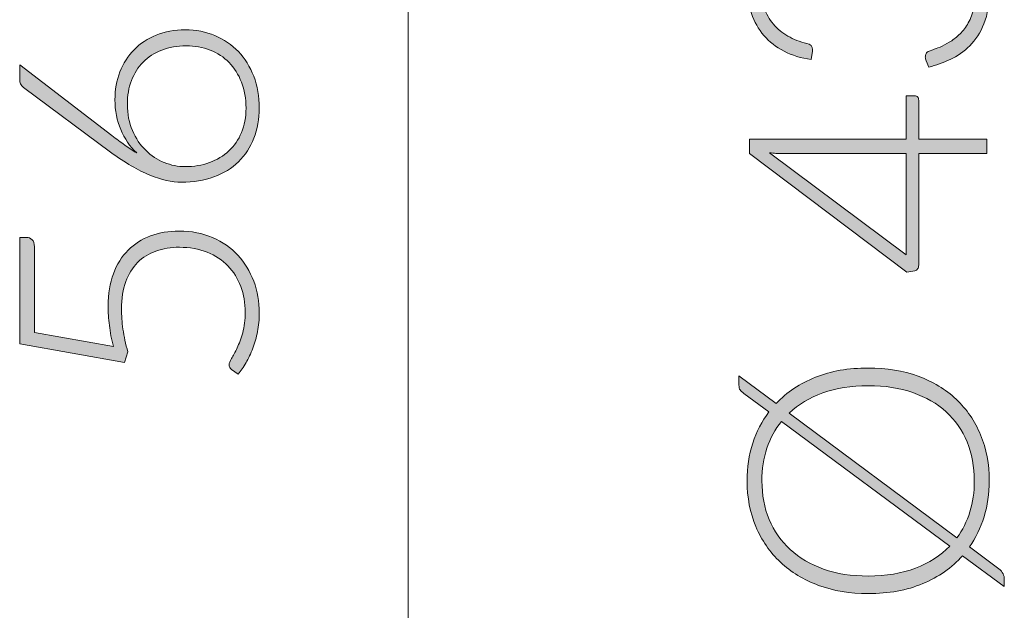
# Model space of a CAD drawing. Header units: inches. Extents: x 14 to 157, y -245 to -15.
# Tile 1 of 19: x 16.38 to 31.97, y -234.49 to -225.13. Entities that reach past the tile are written whole.
import ezdxf

# ---------------------------------------------------------------- set-up
doc = ezdxf.new("R2010")
doc.units = ezdxf.units.IN
doc.header["$MEASUREMENT"] = 0
doc.layers.add('Capa 1', color=7, linetype='Continuous')

# ---------------------------------------------------------------- blocks, each defined once
blk = doc.blocks.new('block 3')
at = {"layer": 'Capa 1'}
h = blk.add_hatch(color=250, dxfattribs=at)
h.dxf.hatch_style = 2
edge = h.paths.add_edge_path()
edge.add_spline(control_points=[(27.895, -224.604), (27.895, -224.461), (27.915, -224.326), (27.955, -224.199), (27.995, -224.071), (28.054, -223.959), (28.134, -223.863), (28.213, -223.767), (28.312, -223.69), (28.431, -223.634), (28.549, -223.578), (28.686, -223.549), (28.841, -223.549), (28.963, -223.549), (29.073, -223.568), (29.171, -223.606), (29.27, -223.645), (29.355, -223.696), (29.43, -223.762), (29.504, -223.829), (29.566, -223.907), (29.616, -223.997), (29.667, -224.087), (29.705, -224.185), (29.732, -224.292), (29.783, -224.016), (29.889, -223.808), (30.051, -223.667), (30.213, -223.527), (30.415, -223.456), (30.657, -223.456), (30.81, -223.456), (30.953, -223.487), (31.084, -223.549), (31.216, -223.611), (31.33, -223.696), (31.425, -223.804), (31.52, -223.911), (31.595, -224.039), (31.649, -224.185), (31.703, -224.332), (31.73, -224.491), (31.73, -224.662), (31.73, -224.876), (31.701, -225.054), (31.644, -225.196), (31.586, -225.338), (31.512, -225.455), (31.42, -225.547), (31.328, -225.639), (31.225, -225.711), (31.111, -225.762), (30.997, -225.813), (30.884, -225.854), (30.771, -225.887), (30.771, -225.887), (30.728, -225.786), (30.728, -225.786), (30.719, -225.765), (30.715, -225.744), (30.715, -225.725), (30.715, -225.705), (30.719, -225.687), (30.728, -225.669), (30.737, -225.652), (30.754, -225.638), (30.778, -225.63), (30.778, -225.63), (30.832, -225.611), (30.832, -225.611), (30.863, -225.6), (30.903, -225.586), (30.949, -225.566), (30.996, -225.546), (31.045, -225.521), (31.095, -225.49), (31.145, -225.459), (31.196, -225.421), (31.246, -225.375), (31.297, -225.329), (31.341, -225.273), (31.381, -225.207), (31.421, -225.14), (31.453, -225.063), (31.478, -224.974), (31.503, -224.884), (31.515, -224.781), (31.515, -224.665), (31.515, -224.506), (31.489, -224.367), (31.435, -224.247), (31.382, -224.128), (31.315, -224.028), (31.233, -223.948), (31.151, -223.868), (31.059, -223.808), (30.957, -223.768), (30.856, -223.728), (30.757, -223.708), (30.662, -223.708), (30.547, -223.708), (30.44, -223.727), (30.341, -223.762), (30.242, -223.799), (30.157, -223.86), (30.085, -223.944), (30.014, -224.029), (29.958, -224.141), (29.916, -224.279), (29.874, -224.418), (29.853, -224.589), (29.853, -224.792), (29.853, -224.792), (29.671, -224.792), (29.671, -224.792), (29.667, -224.63), (29.646, -224.487), (29.606, -224.363), (29.566, -224.239), (29.512, -224.136), (29.443, -224.052), (29.374, -223.97), (29.292, -223.907), (29.196, -223.864), (29.101, -223.822), (28.996, -223.801), (28.881, -223.801), (28.749, -223.801), (28.634, -223.823), (28.537, -223.867), (28.44, -223.911), (28.359, -223.97), (28.296, -224.045), (28.232, -224.119), (28.185, -224.205), (28.155, -224.305), (28.125, -224.403), (28.11, -224.507), (28.11, -224.615), (28.11, -224.733), (28.128, -224.841), (28.163, -224.941), (28.198, -225.039), (28.248, -225.127), (28.311, -225.202), (28.375, -225.279), (28.451, -225.342), (28.541, -225.393), (28.63, -225.445), (28.729, -225.483), (28.839, -225.508), (28.901, -225.521), (28.932, -225.555), (28.932, -225.606), (28.932, -225.618), (28.931, -225.628), (28.929, -225.634), (28.929, -225.634), (28.908, -225.765), (28.908, -225.765), (28.747, -225.741), (28.604, -225.697), (28.479, -225.632), (28.353, -225.567), (28.247, -225.484), (28.161, -225.383), (28.074, -225.282), (28.008, -225.166), (27.963, -225.033), (27.918, -224.901), (27.895, -224.757), (27.895, -224.604)], knot_values=[0, 0, 0, 0, 1, 1, 1, 2, 2, 2, 3, 3, 3, 4, 4, 4, 5, 5, 5, 6, 6, 6, 7, 7, 7, 8, 8, 8, 9, 9, 9, 10, 10, 10, 11, 11, 11, 12, 12, 12, 13, 13, 13, 14, 14, 14, 15, 15, 15, 16, 16, 16, 17, 17, 17, 18, 18, 18, 19, 19, 19, 20, 20, 20, 21, 21, 21, 22, 22, 22, 23, 23, 23, 24, 24, 24, 25, 25, 25, 26, 26, 26, 27, 27, 27, 28, 28, 28, 29, 29, 29, 30, 30, 30, 31, 31, 31, 32, 32, 32, 33, 33, 33, 34, 34, 34, 35, 35, 35, 36, 36, 36, 37, 37, 37, 38, 38, 38, 39, 39, 39, 40, 40, 40, 41, 41, 41, 42, 42, 42, 43, 43, 43, 44, 44, 44, 45, 45, 45, 46, 46, 46, 47, 47, 47, 48, 48, 48, 49, 49, 49, 50, 50, 50, 51, 51, 51, 52, 52, 52, 53, 53, 53, 54, 54, 54, 55, 55, 55, 56, 56, 56, 57, 57, 57, 57], degree=3, periodic=1)
h = blk.add_hatch(color=250, dxfattribs=at)
h.dxf.hatch_style = 2
edge = h.paths.add_edge_path()
edge.add_spline(control_points=[(30.41, -227.026), (30.41, -227.026), (30.41, -226.339), (30.41, -226.339), (30.41, -226.339), (30.548, -226.339), (30.548, -226.339), (30.567, -226.339), (30.583, -226.345), (30.594, -226.357), (30.606, -226.368), (30.611, -226.386), (30.611, -226.411), (30.611, -226.411), (30.611, -227.026), (30.611, -227.026), (30.611, -227.026), (31.687, -227.026), (31.687, -227.026), (31.687, -227.026), (31.687, -227.253), (31.687, -227.253), (31.687, -227.253), (30.611, -227.253), (30.611, -227.253), (30.611, -227.253), (30.611, -229.021), (30.611, -229.021), (30.611, -229.047), (30.606, -229.068), (30.594, -229.082), (30.583, -229.096), (30.567, -229.106), (30.548, -229.111), (30.548, -229.111), (30.423, -229.135), (30.423, -229.135), (30.423, -229.135), (27.932, -227.251), (27.932, -227.251), (27.932, -227.251), (27.932, -227.026), (27.932, -227.026), (27.932, -227.026), (30.41, -227.026), (30.41, -227.026)], knot_values=[0, 0, 0, 0, 1, 1, 1, 2, 2, 2, 3, 3, 3, 4, 4, 4, 5, 5, 5, 6, 6, 6, 7, 7, 7, 8, 8, 8, 9, 9, 9, 10, 10, 10, 11, 11, 11, 12, 12, 12, 13, 13, 13, 14, 14, 14, 15, 15, 15, 15], degree=3, periodic=1)
edge = h.paths.add_edge_path()
edge.add_spline(control_points=[(28.446, -227.253), (28.417, -227.253), (28.385, -227.252), (28.351, -227.251), (28.318, -227.249), (28.283, -227.245), (28.248, -227.24), (28.248, -227.24), (30.41, -228.859), (30.41, -228.859), (30.41, -228.859), (30.41, -227.253), (30.41, -227.253), (30.41, -227.253), (28.446, -227.253), (28.446, -227.253)], knot_values=[0, 0, 0, 0, 1, 1, 1, 2, 2, 2, 3, 3, 3, 4, 4, 4, 5, 5, 5, 5], degree=3, periodic=1)
h = blk.add_hatch(color=250, dxfattribs=at)
h.dxf.hatch_style = 2
edge = h.paths.add_edge_path()
edge.add_spline(control_points=[(29.811, -230.651), (30.101, -230.651), (30.364, -230.694), (30.6, -230.78), (30.835, -230.867), (31.037, -230.989), (31.204, -231.146), (31.371, -231.303), (31.5, -231.491), (31.59, -231.71), (31.681, -231.929), (31.727, -232.173), (31.727, -232.439), (31.727, -232.642), (31.7, -232.832), (31.646, -233.008), (31.592, -233.183), (31.515, -233.343), (31.414, -233.486), (31.414, -233.486), (31.881, -233.833), (31.881, -233.833), (31.911, -233.856), (31.932, -233.881), (31.946, -233.91), (31.959, -233.938), (31.966, -233.967), (31.966, -233.997), (31.966, -233.997), (31.966, -234.114), (31.966, -234.114), (31.966, -234.114), (31.306, -233.624), (31.306, -233.624), (31.136, -233.814), (30.926, -233.962), (30.674, -234.067), (30.422, -234.172), (30.135, -234.225), (29.811, -234.225), (29.523, -234.225), (29.261, -234.181), (29.026, -234.094), (28.79, -234.006), (28.588, -233.884), (28.421, -233.727), (28.255, -233.57), (28.125, -233.382), (28.033, -233.163), (27.941, -232.944), (27.895, -232.702), (27.895, -232.439), (27.895, -232.226), (27.925, -232.026), (27.984, -231.843), (28.043, -231.659), (28.129, -231.494), (28.24, -231.347), (28.24, -231.347), (27.845, -231.053), (27.845, -231.053), (27.817, -231.032), (27.796, -231.014), (27.784, -230.998), (27.772, -230.982), (27.766, -230.956), (27.766, -230.921), (27.766, -230.921), (27.766, -230.775), (27.766, -230.775), (27.766, -230.775), (28.354, -231.212), (28.354, -231.212), (28.523, -231.034), (28.731, -230.896), (28.977, -230.797), (29.222, -230.699), (29.5, -230.651), (29.811, -230.651)], knot_values=[0, 0, 0, 0, 1, 1, 1, 2, 2, 2, 3, 3, 3, 4, 4, 4, 5, 5, 5, 6, 6, 6, 7, 7, 7, 8, 8, 8, 9, 9, 9, 10, 10, 10, 11, 11, 11, 12, 12, 12, 13, 13, 13, 14, 14, 14, 15, 15, 15, 16, 16, 16, 17, 17, 17, 18, 18, 18, 19, 19, 19, 20, 20, 20, 21, 21, 21, 22, 22, 22, 23, 23, 23, 24, 24, 24, 25, 25, 25, 26, 26, 26, 26], degree=3, periodic=1)
edge = h.paths.add_edge_path()
edge.add_spline(control_points=[(29.811, -233.947), (30.094, -233.947), (30.343, -233.905), (30.56, -233.822), (30.776, -233.739), (30.957, -233.622), (31.102, -233.473), (31.102, -233.473), (28.439, -231.496), (28.439, -231.496), (28.338, -231.621), (28.261, -231.763), (28.208, -231.921), (28.155, -232.079), (28.129, -232.252), (28.129, -232.439), (28.129, -232.662), (28.167, -232.865), (28.244, -233.05), (28.321, -233.234), (28.432, -233.394), (28.576, -233.526), (28.721, -233.66), (28.898, -233.764), (29.106, -233.837), (29.315, -233.91), (29.55, -233.947), (29.811, -233.947)], knot_values=[0, 0, 0, 0, 1, 1, 1, 2, 2, 2, 3, 3, 3, 4, 4, 4, 5, 5, 5, 6, 6, 6, 7, 7, 7, 8, 8, 8, 9, 9, 9, 9], degree=3, periodic=1)
edge = h.paths.add_edge_path()
edge.add_spline(control_points=[(29.811, -230.931), (29.543, -230.931), (29.303, -230.97), (29.093, -231.045), (28.883, -231.121), (28.706, -231.228), (28.561, -231.366), (28.561, -231.366), (31.216, -233.34), (31.216, -233.34), (31.306, -233.218), (31.374, -233.081), (31.421, -232.93), (31.468, -232.78), (31.491, -232.616), (31.491, -232.439), (31.491, -232.213), (31.453, -232.007), (31.377, -231.822), (31.301, -231.636), (31.191, -231.477), (31.046, -231.346), (30.901, -231.214), (30.725, -231.112), (30.517, -231.04), (30.31, -230.967), (30.075, -230.931), (29.811, -230.931)], knot_values=[0, 0, 0, 0, 1, 1, 1, 2, 2, 2, 3, 3, 3, 4, 4, 4, 5, 5, 5, 6, 6, 6, 7, 7, 7, 8, 8, 8, 9, 9, 9, 9], degree=3, periodic=1)
at = {"layer": 'Capa 1', "lineweight": 0}
for points, knots in [([(27.895, -224.604), (27.895, -224.461), (27.915, -224.326), (27.955, -224.199), (27.995, -224.071), (28.054, -223.959), (28.134, -223.863), (28.213, -223.767), (28.312, -223.69), (28.431, -223.634), (28.549, -223.578), (28.686, -223.549), (28.841, -223.549), (28.963, -223.549), (29.073, -223.568), (29.171, -223.606), (29.27, -223.645), (29.355, -223.696), (29.43, -223.762), (29.504, -223.829), (29.566, -223.907), (29.616, -223.997), (29.667, -224.087), (29.705, -224.185), (29.732, -224.292), (29.783, -224.016), (29.889, -223.808), (30.051, -223.667), (30.213, -223.527), (30.415, -223.456), (30.657, -223.456), (30.81, -223.456), (30.953, -223.487), (31.084, -223.549), (31.216, -223.611), (31.33, -223.696), (31.425, -223.804), (31.52, -223.911), (31.595, -224.039), (31.649, -224.185), (31.703, -224.332), (31.73, -224.491), (31.73, -224.662), (31.73, -224.876), (31.701, -225.054), (31.644, -225.196), (31.586, -225.338), (31.512, -225.455), (31.42, -225.547), (31.328, -225.639), (31.225, -225.711), (31.111, -225.762), (30.997, -225.813), (30.884, -225.854), (30.771, -225.887), (30.771, -225.887), (30.728, -225.786), (30.728, -225.786), (30.719, -225.765), (30.715, -225.744), (30.715, -225.725), (30.715, -225.705), (30.719, -225.687), (30.728, -225.669), (30.737, -225.652), (30.754, -225.638), (30.778, -225.63), (30.778, -225.63), (30.832, -225.611), (30.832, -225.611), (30.863, -225.6), (30.903, -225.586), (30.949, -225.566), (30.996, -225.546), (31.045, -225.521), (31.095, -225.49), (31.145, -225.459), (31.196, -225.421), (31.246, -225.375), (31.297, -225.329), (31.341, -225.273), (31.381, -225.207), (31.421, -225.14), (31.453, -225.063), (31.478, -224.974), (31.503, -224.884), (31.515, -224.781), (31.515, -224.665), (31.515, -224.506), (31.489, -224.367), (31.435, -224.247), (31.382, -224.128), (31.315, -224.028), (31.233, -223.948), (31.151, -223.868), (31.059, -223.808), (30.957, -223.768), (30.856, -223.728), (30.757, -223.708), (30.662, -223.708), (30.547, -223.708), (30.44, -223.727), (30.341, -223.762), (30.242, -223.799), (30.157, -223.86), (30.085, -223.944), (30.014, -224.029), (29.958, -224.141), (29.916, -224.279), (29.874, -224.418), (29.853, -224.589), (29.853, -224.792), (29.853, -224.792), (29.671, -224.792), (29.671, -224.792), (29.667, -224.63), (29.646, -224.487), (29.606, -224.363), (29.566, -224.239), (29.512, -224.136), (29.443, -224.052), (29.374, -223.97), (29.292, -223.907), (29.196, -223.864), (29.101, -223.822), (28.996, -223.801), (28.881, -223.801), (28.749, -223.801), (28.634, -223.823), (28.537, -223.867), (28.44, -223.911), (28.359, -223.97), (28.296, -224.045), (28.232, -224.119), (28.185, -224.205), (28.155, -224.305), (28.125, -224.403), (28.11, -224.507), (28.11, -224.615), (28.11, -224.733), (28.128, -224.841), (28.163, -224.941), (28.198, -225.039), (28.248, -225.127), (28.311, -225.202), (28.375, -225.279), (28.451, -225.342), (28.541, -225.393), (28.63, -225.445), (28.729, -225.483), (28.839, -225.508), (28.901, -225.521), (28.932, -225.555), (28.932, -225.606), (28.932, -225.618), (28.931, -225.628), (28.929, -225.634), (28.929, -225.634), (28.908, -225.765), (28.908, -225.765), (28.747, -225.741), (28.604, -225.697), (28.479, -225.632), (28.353, -225.567), (28.247, -225.484), (28.161, -225.383), (28.074, -225.282), (28.008, -225.166), (27.963, -225.033), (27.918, -224.901), (27.895, -224.757), (27.895, -224.604)], [0, 0, 0, 0, 1, 1, 1, 2, 2, 2, 3, 3, 3, 4, 4, 4, 5, 5, 5, 6, 6, 6, 7, 7, 7, 8, 8, 8, 9, 9, 9, 10, 10, 10, 11, 11, 11, 12, 12, 12, 13, 13, 13, 14, 14, 14, 15, 15, 15, 16, 16, 16, 17, 17, 17, 18, 18, 18, 19, 19, 19, 20, 20, 20, 21, 21, 21, 22, 22, 22, 23, 23, 23, 24, 24, 24, 25, 25, 25, 26, 26, 26, 27, 27, 27, 28, 28, 28, 29, 29, 29, 30, 30, 30, 31, 31, 31, 32, 32, 32, 33, 33, 33, 34, 34, 34, 35, 35, 35, 36, 36, 36, 37, 37, 37, 38, 38, 38, 39, 39, 39, 40, 40, 40, 41, 41, 41, 42, 42, 42, 43, 43, 43, 44, 44, 44, 45, 45, 45, 46, 46, 46, 47, 47, 47, 48, 48, 48, 49, 49, 49, 50, 50, 50, 51, 51, 51, 52, 52, 52, 53, 53, 53, 54, 54, 54, 55, 55, 55, 56, 56, 56, 57, 57, 57, 57]), ([(30.41, -227.026), (30.41, -227.026), (30.41, -226.339), (30.41, -226.339), (30.41, -226.339), (30.548, -226.339), (30.548, -226.339), (30.567, -226.339), (30.583, -226.345), (30.594, -226.357), (30.606, -226.368), (30.611, -226.386), (30.611, -226.411), (30.611, -226.411), (30.611, -227.026), (30.611, -227.026), (30.611, -227.026), (31.687, -227.026), (31.687, -227.026), (31.687, -227.026), (31.687, -227.253), (31.687, -227.253), (31.687, -227.253), (30.611, -227.253), (30.611, -227.253), (30.611, -227.253), (30.611, -229.021), (30.611, -229.021), (30.611, -229.047), (30.606, -229.068), (30.594, -229.082), (30.583, -229.096), (30.567, -229.106), (30.548, -229.111), (30.548, -229.111), (30.423, -229.135), (30.423, -229.135), (30.423, -229.135), (27.932, -227.251), (27.932, -227.251), (27.932, -227.251), (27.932, -227.026), (27.932, -227.026), (27.932, -227.026), (30.41, -227.026), (30.41, -227.026)], [0, 0, 0, 0, 1, 1, 1, 2, 2, 2, 3, 3, 3, 4, 4, 4, 5, 5, 5, 6, 6, 6, 7, 7, 7, 8, 8, 8, 9, 9, 9, 10, 10, 10, 11, 11, 11, 12, 12, 12, 13, 13, 13, 14, 14, 14, 15, 15, 15, 15]), ([(28.446, -227.253), (28.417, -227.253), (28.385, -227.252), (28.351, -227.251), (28.318, -227.249), (28.283, -227.245), (28.248, -227.24), (28.248, -227.24), (30.41, -228.859), (30.41, -228.859), (30.41, -228.859), (30.41, -227.253), (30.41, -227.253), (30.41, -227.253), (28.446, -227.253), (28.446, -227.253)], [0, 0, 0, 0, 1, 1, 1, 2, 2, 2, 3, 3, 3, 4, 4, 4, 5, 5, 5, 5]), ([(29.811, -230.651), (30.101, -230.651), (30.364, -230.694), (30.6, -230.78), (30.835, -230.867), (31.037, -230.989), (31.204, -231.146), (31.371, -231.303), (31.5, -231.491), (31.59, -231.71), (31.681, -231.929), (31.727, -232.173), (31.727, -232.439), (31.727, -232.642), (31.7, -232.832), (31.646, -233.008), (31.592, -233.183), (31.515, -233.343), (31.414, -233.486), (31.414, -233.486), (31.881, -233.833), (31.881, -233.833), (31.911, -233.856), (31.932, -233.881), (31.946, -233.91), (31.959, -233.938), (31.966, -233.967), (31.966, -233.997), (31.966, -233.997), (31.966, -234.114), (31.966, -234.114), (31.966, -234.114), (31.306, -233.624), (31.306, -233.624), (31.136, -233.814), (30.926, -233.962), (30.674, -234.067), (30.422, -234.172), (30.135, -234.225), (29.811, -234.225), (29.523, -234.225), (29.261, -234.181), (29.026, -234.094), (28.79, -234.006), (28.588, -233.884), (28.421, -233.727), (28.255, -233.57), (28.125, -233.382), (28.033, -233.163), (27.941, -232.944), (27.895, -232.702), (27.895, -232.439), (27.895, -232.226), (27.925, -232.026), (27.984, -231.843), (28.043, -231.659), (28.129, -231.494), (28.24, -231.347), (28.24, -231.347), (27.845, -231.053), (27.845, -231.053), (27.817, -231.032), (27.796, -231.014), (27.784, -230.998), (27.772, -230.982), (27.766, -230.956), (27.766, -230.921), (27.766, -230.921), (27.766, -230.775), (27.766, -230.775), (27.766, -230.775), (28.354, -231.212), (28.354, -231.212), (28.523, -231.034), (28.731, -230.896), (28.977, -230.797), (29.222, -230.699), (29.5, -230.651), (29.811, -230.651)], [0, 0, 0, 0, 1, 1, 1, 2, 2, 2, 3, 3, 3, 4, 4, 4, 5, 5, 5, 6, 6, 6, 7, 7, 7, 8, 8, 8, 9, 9, 9, 10, 10, 10, 11, 11, 11, 12, 12, 12, 13, 13, 13, 14, 14, 14, 15, 15, 15, 16, 16, 16, 17, 17, 17, 18, 18, 18, 19, 19, 19, 20, 20, 20, 21, 21, 21, 22, 22, 22, 23, 23, 23, 24, 24, 24, 25, 25, 25, 26, 26, 26, 26]), ([(29.811, -230.931), (29.543, -230.931), (29.303, -230.97), (29.093, -231.045), (28.883, -231.121), (28.706, -231.228), (28.561, -231.366), (28.561, -231.366), (31.216, -233.34), (31.216, -233.34), (31.306, -233.218), (31.374, -233.081), (31.421, -232.93), (31.468, -232.78), (31.491, -232.616), (31.491, -232.439), (31.491, -232.213), (31.453, -232.007), (31.377, -231.822), (31.301, -231.636), (31.191, -231.477), (31.046, -231.346), (30.901, -231.214), (30.725, -231.112), (30.517, -231.04), (30.31, -230.967), (30.075, -230.931), (29.811, -230.931)], [0, 0, 0, 0, 1, 1, 1, 2, 2, 2, 3, 3, 3, 4, 4, 4, 5, 5, 5, 6, 6, 6, 7, 7, 7, 8, 8, 8, 9, 9, 9, 9]), ([(29.811, -233.947), (30.094, -233.947), (30.343, -233.905), (30.56, -233.822), (30.776, -233.739), (30.957, -233.622), (31.102, -233.473), (31.102, -233.473), (28.439, -231.496), (28.439, -231.496), (28.338, -231.621), (28.261, -231.763), (28.208, -231.921), (28.155, -232.079), (28.129, -232.252), (28.129, -232.439), (28.129, -232.662), (28.167, -232.865), (28.244, -233.05), (28.321, -233.234), (28.432, -233.394), (28.576, -233.526), (28.721, -233.66), (28.898, -233.764), (29.106, -233.837), (29.315, -233.91), (29.55, -233.947), (29.811, -233.947)], [0, 0, 0, 0, 1, 1, 1, 2, 2, 2, 3, 3, 3, 4, 4, 4, 5, 5, 5, 6, 6, 6, 7, 7, 7, 8, 8, 8, 9, 9, 9, 9])]:
    blk.add_open_spline(points, degree=3, knots=knots, dxfattribs=at)
blk = doc.blocks.new('block 4')
at = {"layer": 'Capa 1'}
h = blk.add_hatch(color=250, dxfattribs=at)
h.dxf.hatch_style = 2
edge = h.paths.add_edge_path()
edge.add_spline(control_points=[(17.89, -226.404), (17.89, -226.243), (17.916, -226.095), (17.969, -225.959), (18.022, -225.823), (18.097, -225.705), (18.193, -225.608), (18.289, -225.51), (18.406, -225.433), (18.543, -225.377), (18.68, -225.322), (18.833, -225.293), (19.002, -225.293), (19.172, -225.293), (19.328, -225.324), (19.472, -225.385), (19.615, -225.446), (19.738, -225.53), (19.843, -225.639), (19.947, -225.748), (20.028, -225.878), (20.086, -226.03), (20.145, -226.182), (20.174, -226.349), (20.174, -226.531), (20.174, -226.706), (20.146, -226.866), (20.089, -227.01), (20.033, -227.156), (19.951, -227.28), (19.845, -227.383), (19.739, -227.487), (19.61, -227.566), (19.457, -227.623), (19.304, -227.679), (19.132, -227.708), (18.939, -227.708), (18.792, -227.708), (18.627, -227.671), (18.442, -227.596), (18.258, -227.522), (18.051, -227.4), (17.821, -227.23), (17.821, -227.23), (16.443, -226.208), (16.443, -226.208), (16.402, -226.177), (16.382, -226.133), (16.382, -226.073), (16.382, -226.073), (16.382, -225.85), (16.382, -225.85), (16.382, -225.85), (17.842, -226.968), (17.842, -226.968), (17.914, -227.023), (17.982, -227.073), (18.046, -227.119), (18.109, -227.165), (18.172, -227.207), (18.234, -227.244), (18.126, -227.139), (18.042, -227.016), (17.981, -226.873), (17.92, -226.73), (17.89, -226.574), (17.89, -226.404)], knot_values=[0, 0, 0, 0, 1, 1, 1, 2, 2, 2, 3, 3, 3, 4, 4, 4, 5, 5, 5, 6, 6, 6, 7, 7, 7, 8, 8, 8, 9, 9, 9, 10, 10, 10, 11, 11, 11, 12, 12, 12, 13, 13, 13, 14, 14, 14, 15, 15, 15, 16, 16, 16, 17, 17, 17, 18, 18, 18, 19, 19, 19, 20, 20, 20, 21, 21, 21, 22, 22, 22, 22], degree=3, periodic=1)
edge = h.paths.add_edge_path()
edge.add_spline(control_points=[(19, -227.461), (19.14, -227.461), (19.268, -227.44), (19.387, -227.396), (19.505, -227.353), (19.607, -227.292), (19.693, -227.212), (19.779, -227.132), (19.845, -227.035), (19.893, -226.921), (19.941, -226.806), (19.964, -226.677), (19.964, -226.534), (19.964, -226.382), (19.941, -226.245), (19.893, -226.123), (19.845, -226.001), (19.779, -225.897), (19.696, -225.812), (19.612, -225.726), (19.512, -225.66), (19.396, -225.614), (19.28, -225.568), (19.154, -225.546), (19.019, -225.546), (18.875, -225.546), (18.746, -225.568), (18.63, -225.613), (18.515, -225.658), (18.416, -225.721), (18.336, -225.804), (18.256, -225.886), (18.194, -225.983), (18.151, -226.097), (18.107, -226.21), (18.086, -226.335), (18.086, -226.473), (18.086, -226.628), (18.113, -226.767), (18.167, -226.89), (18.22, -227.013), (18.29, -227.117), (18.376, -227.201), (18.462, -227.286), (18.559, -227.351), (18.669, -227.395), (18.778, -227.439), (18.889, -227.461), (19, -227.461)], knot_values=[0, 0, 0, 0, 1, 1, 1, 2, 2, 2, 3, 3, 3, 4, 4, 4, 5, 5, 5, 6, 6, 6, 7, 7, 7, 8, 8, 8, 9, 9, 9, 10, 10, 10, 11, 11, 11, 12, 12, 12, 13, 13, 13, 14, 14, 14, 15, 15, 15, 16, 16, 16, 16], degree=3, periodic=1)
h = blk.add_hatch(color=250, dxfattribs=at)
h.dxf.hatch_style = 2
edge = h.paths.add_edge_path()
edge.add_spline(control_points=[(16.491, -228.582), (16.526, -228.582), (16.555, -228.594), (16.58, -228.618), (16.603, -228.641), (16.615, -228.679), (16.615, -228.73), (16.615, -228.73), (16.615, -230.087), (16.615, -230.087), (16.615, -230.087), (17.866, -230.312), (17.866, -230.312), (17.836, -230.194), (17.814, -230.081), (17.801, -229.976), (17.788, -229.87), (17.781, -229.768), (17.781, -229.671), (17.781, -229.476), (17.809, -229.306), (17.865, -229.157), (17.92, -229.009), (17.998, -228.885), (18.098, -228.785), (18.198, -228.685), (18.316, -228.61), (18.454, -228.558), (18.592, -228.507), (18.742, -228.481), (18.905, -228.481), (19.102, -228.481), (19.279, -228.516), (19.436, -228.585), (19.592, -228.654), (19.725, -228.747), (19.835, -228.864), (19.944, -228.982), (20.028, -229.119), (20.086, -229.276), (20.145, -229.434), (20.174, -229.6), (20.174, -229.777), (20.174, -229.881), (20.164, -229.98), (20.146, -230.074), (20.127, -230.168), (20.103, -230.256), (20.072, -230.338), (20.041, -230.422), (20.005, -230.498), (19.964, -230.566), (19.924, -230.635), (19.882, -230.697), (19.84, -230.75), (19.84, -230.75), (19.737, -230.675), (19.737, -230.675), (19.71, -230.657), (19.697, -230.632), (19.697, -230.598), (19.697, -230.575), (19.71, -230.542), (19.737, -230.499), (19.763, -230.456), (19.792, -230.4), (19.824, -230.332), (19.856, -230.264), (19.885, -230.184), (19.912, -230.091), (19.938, -229.998), (19.951, -229.89), (19.951, -229.767), (19.951, -229.622), (19.928, -229.486), (19.881, -229.361), (19.834, -229.235), (19.767, -229.126), (19.678, -229.033), (19.59, -228.941), (19.481, -228.869), (19.351, -228.816), (19.221, -228.765), (19.074, -228.738), (18.91, -228.738), (18.776, -228.738), (18.652, -228.758), (18.539, -228.798), (18.426, -228.838), (18.329, -228.898), (18.249, -228.978), (18.168, -229.058), (18.106, -229.16), (18.061, -229.283), (18.015, -229.405), (17.993, -229.55), (17.993, -229.716), (17.993, -229.817), (18.001, -229.924), (18.017, -230.037), (18.033, -230.15), (18.059, -230.269), (18.094, -230.397), (18.094, -230.397), (18.043, -230.562), (18.043, -230.562), (18.043, -230.562), (16.382, -230.267), (16.382, -230.267), (16.382, -230.267), (16.382, -228.582), (16.382, -228.582), (16.382, -228.582), (16.491, -228.582), (16.491, -228.582)], knot_values=[0, 0, 0, 0, 1, 1, 1, 2, 2, 2, 3, 3, 3, 4, 4, 4, 5, 5, 5, 6, 6, 6, 7, 7, 7, 8, 8, 8, 9, 9, 9, 10, 10, 10, 11, 11, 11, 12, 12, 12, 13, 13, 13, 14, 14, 14, 15, 15, 15, 16, 16, 16, 17, 17, 17, 18, 18, 18, 19, 19, 19, 20, 20, 20, 21, 21, 21, 22, 22, 22, 23, 23, 23, 24, 24, 24, 25, 25, 25, 26, 26, 26, 27, 27, 27, 28, 28, 28, 29, 29, 29, 30, 30, 30, 31, 31, 31, 32, 32, 32, 33, 33, 33, 34, 34, 34, 35, 35, 35, 36, 36, 36, 37, 37, 37, 38, 38, 38, 38], degree=3, periodic=1)
at = {"layer": 'Capa 1', "lineweight": 0}
for points, knots in [([(17.89, -226.404), (17.89, -226.243), (17.916, -226.095), (17.969, -225.959), (18.022, -225.823), (18.097, -225.705), (18.193, -225.608), (18.289, -225.51), (18.406, -225.433), (18.543, -225.377), (18.68, -225.322), (18.833, -225.293), (19.002, -225.293), (19.172, -225.293), (19.328, -225.324), (19.472, -225.385), (19.615, -225.446), (19.738, -225.53), (19.843, -225.639), (19.947, -225.748), (20.028, -225.878), (20.086, -226.03), (20.145, -226.182), (20.174, -226.349), (20.174, -226.531), (20.174, -226.706), (20.146, -226.866), (20.089, -227.01), (20.033, -227.156), (19.951, -227.28), (19.845, -227.383), (19.739, -227.487), (19.61, -227.566), (19.457, -227.623), (19.304, -227.679), (19.132, -227.708), (18.939, -227.708), (18.792, -227.708), (18.627, -227.671), (18.442, -227.596), (18.258, -227.522), (18.051, -227.4), (17.821, -227.23), (17.821, -227.23), (16.443, -226.208), (16.443, -226.208), (16.402, -226.177), (16.382, -226.133), (16.382, -226.073), (16.382, -226.073), (16.382, -225.85), (16.382, -225.85), (16.382, -225.85), (17.842, -226.968), (17.842, -226.968), (17.914, -227.023), (17.982, -227.073), (18.046, -227.119), (18.109, -227.165), (18.172, -227.207), (18.234, -227.244), (18.126, -227.139), (18.042, -227.016), (17.981, -226.873), (17.92, -226.73), (17.89, -226.574), (17.89, -226.404)], [0, 0, 0, 0, 1, 1, 1, 2, 2, 2, 3, 3, 3, 4, 4, 4, 5, 5, 5, 6, 6, 6, 7, 7, 7, 8, 8, 8, 9, 9, 9, 10, 10, 10, 11, 11, 11, 12, 12, 12, 13, 13, 13, 14, 14, 14, 15, 15, 15, 16, 16, 16, 17, 17, 17, 18, 18, 18, 19, 19, 19, 20, 20, 20, 21, 21, 21, 22, 22, 22, 22]), ([(19, -227.461), (19.14, -227.461), (19.268, -227.44), (19.387, -227.396), (19.505, -227.353), (19.607, -227.292), (19.693, -227.212), (19.779, -227.132), (19.845, -227.035), (19.893, -226.921), (19.941, -226.806), (19.964, -226.677), (19.964, -226.534), (19.964, -226.382), (19.941, -226.245), (19.893, -226.123), (19.845, -226.001), (19.779, -225.897), (19.696, -225.812), (19.612, -225.726), (19.512, -225.66), (19.396, -225.614), (19.28, -225.568), (19.154, -225.546), (19.019, -225.546), (18.875, -225.546), (18.746, -225.568), (18.63, -225.613), (18.515, -225.658), (18.416, -225.721), (18.336, -225.804), (18.256, -225.886), (18.194, -225.983), (18.151, -226.097), (18.107, -226.21), (18.086, -226.335), (18.086, -226.473), (18.086, -226.628), (18.113, -226.767), (18.167, -226.89), (18.22, -227.013), (18.29, -227.117), (18.376, -227.201), (18.462, -227.286), (18.559, -227.351), (18.669, -227.395), (18.778, -227.439), (18.889, -227.461), (19, -227.461)], [0, 0, 0, 0, 1, 1, 1, 2, 2, 2, 3, 3, 3, 4, 4, 4, 5, 5, 5, 6, 6, 6, 7, 7, 7, 8, 8, 8, 9, 9, 9, 10, 10, 10, 11, 11, 11, 12, 12, 12, 13, 13, 13, 14, 14, 14, 15, 15, 15, 16, 16, 16, 16]), ([(16.491, -228.582), (16.526, -228.582), (16.555, -228.594), (16.58, -228.618), (16.603, -228.641), (16.615, -228.679), (16.615, -228.73), (16.615, -228.73), (16.615, -230.087), (16.615, -230.087), (16.615, -230.087), (17.866, -230.312), (17.866, -230.312), (17.836, -230.194), (17.814, -230.081), (17.801, -229.976), (17.788, -229.87), (17.781, -229.768), (17.781, -229.671), (17.781, -229.476), (17.809, -229.306), (17.865, -229.157), (17.92, -229.009), (17.998, -228.885), (18.098, -228.785), (18.198, -228.685), (18.316, -228.61), (18.454, -228.558), (18.592, -228.507), (18.742, -228.481), (18.905, -228.481), (19.102, -228.481), (19.279, -228.516), (19.436, -228.585), (19.592, -228.654), (19.725, -228.747), (19.835, -228.864), (19.944, -228.982), (20.028, -229.119), (20.086, -229.276), (20.145, -229.434), (20.174, -229.6), (20.174, -229.777), (20.174, -229.881), (20.164, -229.98), (20.146, -230.074), (20.127, -230.168), (20.103, -230.256), (20.072, -230.338), (20.041, -230.422), (20.005, -230.498), (19.964, -230.566), (19.924, -230.635), (19.882, -230.697), (19.84, -230.75), (19.84, -230.75), (19.737, -230.675), (19.737, -230.675), (19.71, -230.657), (19.697, -230.632), (19.697, -230.598), (19.697, -230.575), (19.71, -230.542), (19.737, -230.499), (19.763, -230.456), (19.792, -230.4), (19.824, -230.332), (19.856, -230.264), (19.885, -230.184), (19.912, -230.091), (19.938, -229.998), (19.951, -229.89), (19.951, -229.767), (19.951, -229.622), (19.928, -229.486), (19.881, -229.361), (19.834, -229.235), (19.767, -229.126), (19.678, -229.033), (19.59, -228.941), (19.481, -228.869), (19.351, -228.816), (19.221, -228.765), (19.074, -228.738), (18.91, -228.738), (18.776, -228.738), (18.652, -228.758), (18.539, -228.798), (18.426, -228.838), (18.329, -228.898), (18.249, -228.978), (18.168, -229.058), (18.106, -229.16), (18.061, -229.283), (18.015, -229.405), (17.993, -229.55), (17.993, -229.716), (17.993, -229.817), (18.001, -229.924), (18.017, -230.037), (18.033, -230.15), (18.059, -230.269), (18.094, -230.397), (18.094, -230.397), (18.043, -230.562), (18.043, -230.562), (18.043, -230.562), (16.382, -230.267), (16.382, -230.267), (16.382, -230.267), (16.382, -228.582), (16.382, -228.582), (16.382, -228.582), (16.491, -228.582), (16.491, -228.582)], [0, 0, 0, 0, 1, 1, 1, 2, 2, 2, 3, 3, 3, 4, 4, 4, 5, 5, 5, 6, 6, 6, 7, 7, 7, 8, 8, 8, 9, 9, 9, 10, 10, 10, 11, 11, 11, 12, 12, 12, 13, 13, 13, 14, 14, 14, 15, 15, 15, 16, 16, 16, 17, 17, 17, 18, 18, 18, 19, 19, 19, 20, 20, 20, 21, 21, 21, 22, 22, 22, 23, 23, 23, 24, 24, 24, 25, 25, 25, 26, 26, 26, 27, 27, 27, 28, 28, 28, 29, 29, 29, 30, 30, 30, 31, 31, 31, 32, 32, 32, 33, 33, 33, 34, 34, 34, 35, 35, 35, 36, 36, 36, 37, 37, 37, 38, 38, 38, 38])]:
    blk.add_open_spline(points, degree=3, knots=knots, dxfattribs=at)

msp = doc.modelspace()

# ---------------------------------------------------------------- linework, layer by layer
at = {"layer": 'Capa 1', "color": 250, "lineweight": 18}
msp.add_lwpolyline([(22.531, -182.192), (22.531, -244.848)], dxfattribs=at)

# ---------------------------------------------------------------- block references
at = {"layer": 'Capa 1'}
for name in ['block 3', 'block 4']:
    msp.add_blockref(name, (0, 0), dxfattribs=at)

doc.saveas('drawing.dxf')
